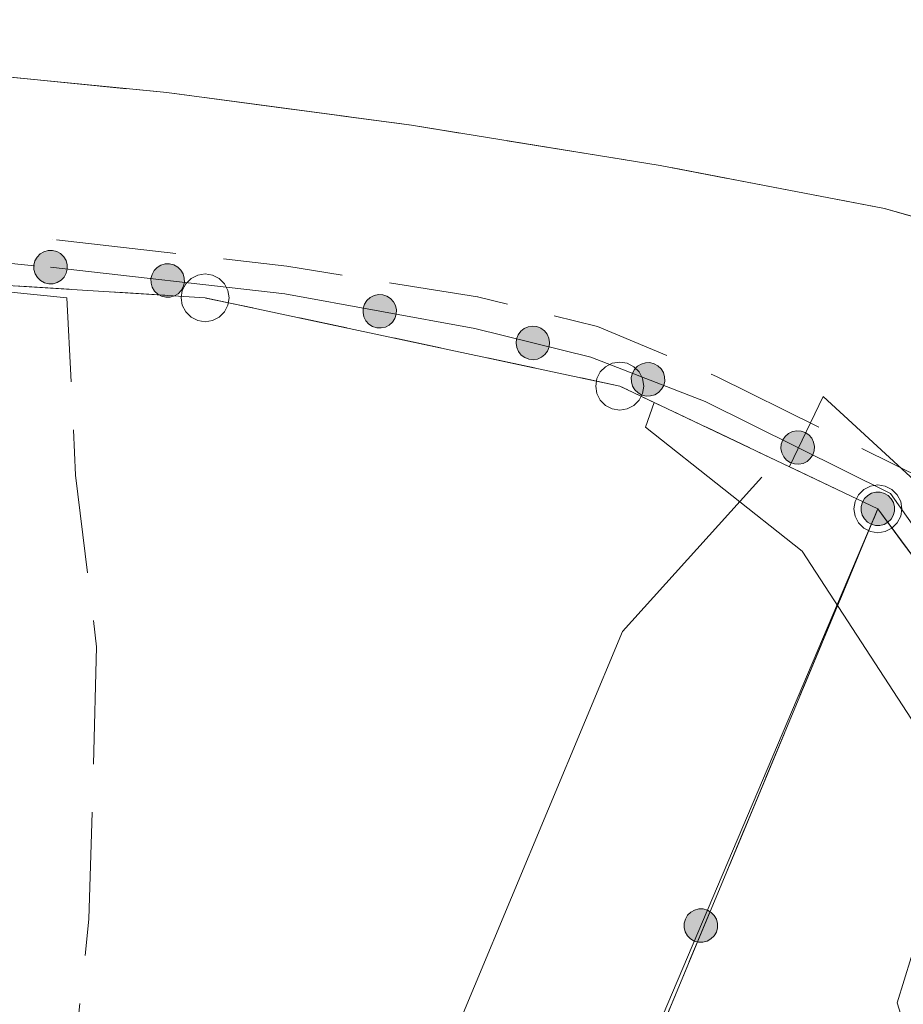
# Model space of a CAD drawing. Header units: millimetres. Extents: x -367306 to 168495, y -187323 to 82034.
# Tile 138 of 170: x 56310 to 65517, y 41931 to 52197. Entities that reach past the tile are written whole.
import ezdxf

# ---------------------------------------------------------------- set-up
doc = ezdxf.new("R2010")
doc.units = ezdxf.units.MM
doc.header["$MEASUREMENT"] = 0
for name, pattern in [('L_0_03', [1000, 500, -500]), ('L_0_05', [1750, 1250, -500]), ('L_0_06', [2000, 1500, -500])]:
    doc.linetypes.add(name, pattern=pattern)
for name, color, linetype, lineweight in [('Nowe_EGDE_Nr_pióra__8', 7, 'Continuous', 13), ('Nowe_EGDE_Nr_pióra__9', 7, 'Continuous', 13), ('Nowe_EGKK_Nr_pióra__8', 7, 'Continuous', 13), ('Nowe_EGKK_Nr_pióra__9', 7, 'Continuous', 13), ('Nowe_EGPG_Nr_pióra__8', 7, 'Continuous', 13), ('Nowe_EGPG_Nr_pióra__9', 7, 'Continuous', 13), ('Nowe_EGUG_Nr_pióra__8', 7, 'Continuous', 13), ('Nowe_EGUG_Nr_pióra__9', 7, 'Continuous', 13), ('Nowe_OTKC_Nr_pióra__8', 7, 'Continuous', 13), ('Nowe_OTKC_Nr_pióra__9', 7, 'Continuous', 13), ('Nowe_OTKJ_Nr_pióra__8', 7, 'Continuous', 13), ('Nowe_OTKJ_Nr_pióra__9', 7, 'Continuous', 13), ('Nowe_OTKK_Nr_pióra__8', 7, 'Continuous', 13), ('Nowe_OTKK_Nr_pióra__9', 7, 'Continuous', 13), ('Nowe_OTKU_Nr_pióra__8', 7, 'Continuous', 13), ('Nowe_OTKU_Nr_pióra__9', 7, 'Continuous', 13), ('Nowe_OTOO_Nr_pióra__7', 7, 'Continuous', 13), ('Nowe_OTOO_Nr_pióra__8', 7, 'Continuous', 13), ('Nowe_OTOO_Nr_pióra__9', 7, 'Continuous', 13), ('Nowe_SUEP_Nr_pióra__8', 7, 'Continuous', 13), ('Nowe_SUEP_Nr_pióra__9', 7, 'Continuous', 13), ('Nowe_SUGP_Nr_pióra__8', 7, 'Continuous', 13), ('Nowe_SUGP_Nr_pióra__9', 7, 'Continuous', 13)]:
    doc.layers.add(name, color=color, linetype=linetype, lineweight=lineweight)

msp = doc.modelspace()

# ---------------------------------------------------------------- hatches: boundary and pattern name
at = {"layer": 'Nowe_OTOO_Nr_pióra__7', "linetype": 'Continuous', "lineweight": 13}
for points in [[(56457.8, 49636.9), (56458.5, 49591.3), (56471.1, 49547.3), (56494.6, 49508.2), (56527.4, 49476.4), (56567.4, 49454.2), (56611.7, 49443.1), (56657.3, 49443.9), (56701.3, 49456.4), (56740.5, 49479.9), (56772.2, 49512.8), (56794.4, 49552.7), (56805.5, 49597), (56804.7, 49642.7), (56792.2, 49686.6), (56768.7, 49725.8), (56735.8, 49757.6), (56695.9, 49779.8), (56651.6, 49790.8), (56605.9, 49790.1), (56562, 49777.5), (56522.8, 49754), (56491, 49721.2), (56468.8, 49681.3)], [(57677.8, 49496.9), (57678.5, 49451.3), (57691.1, 49407.3), (57714.6, 49368.2), (57747.4, 49336.4), (57787.4, 49314.2), (57831.7, 49303.1), (57877.3, 49303.9), (57921.3, 49316.4), (57960.5, 49339.9), (57992.2, 49372.8), (58014.4, 49412.7), (58025.5, 49457), (58024.7, 49502.7), (58012.2, 49546.6), (57988.7, 49585.8), (57955.8, 49617.6), (57915.9, 49639.8), (57871.6, 49650.8), (57825.9, 49650.1), (57782, 49637.5), (57742.8, 49614), (57711, 49581.2), (57688.8, 49541.3)], [(57677.8, 49496.9), (57678.5, 49451.3), (57691.1, 49407.3), (57714.6, 49368.2), (57747.4, 49336.4), (57787.4, 49314.2), (57831.7, 49303.1), (57877.3, 49303.9), (57921.3, 49316.4), (57960.5, 49339.9), (57992.2, 49372.8), (58014.4, 49412.7), (58025.5, 49457), (58024.7, 49502.7), (58012.2, 49546.6), (57988.7, 49585.8), (57955.8, 49617.6), (57915.9, 49639.8), (57871.6, 49650.8), (57825.9, 49650.1), (57782, 49637.5), (57742.8, 49614), (57711, 49581.2), (57688.8, 49541.3)], [(59889.4, 49188.3), (59887.2, 49142.7), (59896.9, 49098), (59917.7, 49057.4), (59948.4, 49023.5), (59986.8, 48998.8), (60030.3, 48984.8), (60075.9, 48982.6), (60120.6, 48992.2), (60161.2, 49013.1), (60195.1, 49043.8), (60219.8, 49082.2), (60233.8, 49125.7), (60236, 49171.3), (60226.4, 49216), (60205.5, 49256.6), (60174.8, 49290.4), (60136.4, 49315.2), (60092.9, 49329.2), (60047.3, 49331.4), (60002.6, 49321.7), (59962, 49300.9), (59928.2, 49270.2), (59903.4, 49231.8)], [(59889.4, 49188.3), (59887.2, 49142.7), (59896.9, 49098), (59917.7, 49057.4), (59948.4, 49023.5), (59986.8, 48998.8), (60030.3, 48984.8), (60075.9, 48982.6), (60120.6, 48992.2), (60161.2, 49013.1), (60195.1, 49043.8), (60219.8, 49082.2), (60233.8, 49125.7), (60236, 49171.3), (60226.4, 49216), (60205.5, 49256.6), (60174.8, 49290.4), (60136.4, 49315.2), (60092.9, 49329.2), (60047.3, 49331.4), (60002.6, 49321.7), (59962, 49300.9), (59928.2, 49270.2), (59903.4, 49231.8)], [(61486.8, 48869.1), (61481.7, 48823.7), (61488.5, 48778.5), (61506.7, 48736.7), (61535.2, 48700.9), (61572, 48673.8), (61614.5, 48657.1), (61659.9, 48652), (61705.1, 48658.8), (61746.9, 48677.1), (61782.7, 48705.6), (61809.8, 48742.3), (61826.5, 48784.9), (61831.6, 48830.3), (61824.8, 48875.4), (61806.5, 48917.3), (61778, 48953), (61741.3, 48980.2), (61698.7, 48996.8), (61653.3, 49002), (61608.2, 48995.1), (61566.3, 48976.9), (61530.6, 48948.4), (61503.5, 48911.6)], [(61486.8, 48869.1), (61481.7, 48823.7), (61488.5, 48778.5), (61506.7, 48736.7), (61535.2, 48700.9), (61572, 48673.8), (61614.5, 48657.1), (61659.9, 48652), (61705.1, 48658.8), (61746.9, 48677.1), (61782.7, 48705.6), (61809.8, 48742.3), (61826.5, 48784.9), (61831.6, 48830.3), (61824.8, 48875.4), (61806.5, 48917.3), (61778, 48953), (61741.3, 48980.2), (61698.7, 48996.8), (61653.3, 49002), (61608.2, 48995.1), (61566.3, 48976.9), (61530.6, 48948.4), (61503.5, 48911.6)], [(62693.4, 48510.1), (62682.6, 48465.7), (62683.7, 48420), (62696.6, 48376.2), (62720.4, 48337.2), (62753.4, 48305.6), (62793.5, 48283.8), (62837.9, 48273), (62883.6, 48274.1), (62927.4, 48286.9), (62966.4, 48310.7), (62998, 48343.8), (63019.8, 48383.9), (63030.6, 48428.3), (63029.5, 48474), (63016.7, 48517.8), (62992.9, 48556.8), (62959.8, 48588.3), (62919.7, 48610.2), (62875.3, 48621), (62829.6, 48619.9), (62785.8, 48607), (62746.8, 48583.2), (62715.3, 48550.2)], [(62693.4, 48510.1), (62682.6, 48465.7), (62683.7, 48420), (62696.6, 48376.2), (62720.4, 48337.2), (62753.4, 48305.6), (62793.5, 48283.8), (62837.9, 48273), (62883.6, 48274.1), (62927.4, 48286.9), (62966.4, 48310.7), (62998, 48343.8), (63019.8, 48383.9), (63030.6, 48428.3), (63029.5, 48474), (63016.7, 48517.8), (62992.9, 48556.8), (62959.8, 48588.3), (62919.7, 48610.2), (62875.3, 48621), (62829.6, 48619.9), (62785.8, 48607), (62746.8, 48583.2), (62715.3, 48550.2)], [(64259.9, 47814.9), (64245.1, 47771.7), (64242, 47726.1), (64250.7, 47681.3), (64270.8, 47640.3), (64300.8, 47605.8), (64338.7, 47580.3), (64381.9, 47565.5), (64427.5, 47562.3), (64472.3, 47571.1), (64513.3, 47591.1), (64547.8, 47621.1), (64573.3, 47659), (64588.1, 47702.3), (64591.3, 47747.8), (64582.5, 47792.7), (64562.5, 47833.7), (64532.5, 47868.2), (64494.6, 47893.7), (64451.3, 47908.5), (64405.8, 47911.6), (64360.9, 47902.9), (64319.9, 47882.8), (64285.4, 47852.8)], [(64259.9, 47814.9), (64245.1, 47771.7), (64242, 47726.1), (64250.7, 47681.3), (64270.8, 47640.3), (64300.8, 47605.8), (64338.7, 47580.3), (64381.9, 47565.5), (64427.5, 47562.3), (64472.3, 47571.1), (64513.3, 47591.1), (64547.8, 47621.1), (64573.3, 47659), (64588.1, 47702.3), (64591.3, 47747.8), (64582.5, 47792.7), (64562.5, 47833.7), (64532.5, 47868.2), (64494.6, 47893.7), (64451.3, 47908.5), (64405.8, 47911.6), (64360.9, 47902.9), (64319.9, 47882.8), (64285.4, 47852.8)], [(65183.3, 46935.9), (65227.3, 46923.7), (65273, 46923.3), (65317.2, 46934.7), (65356.9, 46957.2), (65389.5, 46989.3), (65412.7, 47028.6), (65424.9, 47072.6), (65425.3, 47118.3), (65413.9, 47162.5), (65391.4, 47202.3), (65359.4, 47234.9), (65320, 47258.1), (65276, 47270.3), (65230.3, 47270.7), (65186.1, 47259.2), (65146.3, 47236.7), (65113.7, 47204.7), (65090.5, 47165.4), (65078.3, 47121.3), (65077.9, 47075.6), (65089.4, 47031.4), (65111.9, 46991.7), (65143.9, 46959.1)], [(63339.2, 42590.9), (63383.3, 42578.7), (63428.9, 42578.3), (63473.2, 42589.7), (63512.9, 42612.2), (63545.5, 42644.2), (63568.7, 42683.6), (63580.9, 42727.6), (63581.3, 42773.3), (63569.9, 42817.5), (63547.4, 42857.3), (63515.3, 42889.9), (63476, 42913.1), (63431.9, 42925.3), (63386.3, 42925.7), (63342, 42914.2), (63302.3, 42891.7), (63269.7, 42859.7), (63246.5, 42820.3), (63234.3, 42776.3), (63233.9, 42730.6), (63245.3, 42686.4), (63267.8, 42646.6), (63299.9, 42614.1)], [(63339.2, 42590.9), (63383.3, 42578.7), (63428.9, 42578.3), (63473.2, 42589.7), (63512.9, 42612.2), (63545.5, 42644.2), (63568.7, 42683.6), (63580.9, 42727.6), (63581.3, 42773.3), (63569.9, 42817.5), (63547.4, 42857.3), (63515.3, 42889.9), (63476, 42913.1), (63431.9, 42925.3), (63386.3, 42925.7), (63342, 42914.2), (63302.3, 42891.7), (63269.7, 42859.7), (63246.5, 42820.3), (63234.3, 42776.3), (63233.9, 42730.6), (63245.3, 42686.4), (63267.8, 42646.6), (63299.9, 42614.1)]]:
    msp.add_hatch(color=7, dxfattribs=at).paths.add_polyline_path(points)

# ---------------------------------------------------------------- linework, layer by layer
at = {"layer": 'Nowe_EGDE_Nr_pióra__8', "color": 7, "linetype": 'Continuous', "lineweight": 13}
for p, q in [((58241.6, 49297), (58241.7, 49297)), ((58241.6, 49297), (58241.7, 49297)), ((62561.6, 48377), (62561.7, 48377)), ((62561.6, 48377), (62561.7, 48377)), ((65251.6, 47097), (65251.7, 47097)), ((65251.6, 47097), (65251.7, 47097)), ((65251.6, 47097), (65251.7, 47097))]:
    msp.add_line(p, q, dxfattribs=at)
at = {"layer": 'Nowe_EGDE_Nr_pióra__9', "color": 7, "linetype": 'Continuous', "lineweight": 13, "flags": 128}
for points in [[(50221.6, 10987), (65251.6, 47097), (62561.6, 48377), (58241.6, 49297), (48341.6, 49917), (33091.6, 49677), (19761.6, 48517), (7131.6, 45977), (-1038.4, 43667), (-6478.4, 39617), (-7768.4, 34407)], [(44331.6, -27593), (59791.6, 2597), (76491.6, -4103), (75171.6, 3647), (70471.6, 39997), (65251.6, 47097), (50221.6, 10987), (-7768.4, 34407), (-12278.4, 26477), (-17648.4, 3857), (15671.6, -9583)]]:
    msp.add_lwpolyline(points, close=True, dxfattribs=at)
for points in [[(48341.6, 49917), (58241.6, 49297)], [(58241.6, 49297), (62561.6, 48377)], [(62561.6, 48377), (65251.6, 47097)], [(65251.6, 47097), (70471.6, 39997)]]:
    msp.add_lwpolyline(points, dxfattribs=at)
at = {"layer": 'Nowe_EGKK_Nr_pióra__8', "color": 7, "linetype": 'Continuous', "lineweight": 13}
msp.add_line((65251.6, 47097), (65251.7, 47097), dxfattribs=at)
at = {"layer": 'Nowe_EGKK_Nr_pióra__9', "color": 7, "linetype": 'L_0_06', "lineweight": 13, "flags": 128}
msp.add_lwpolyline([(75171.6, 3647), (70471.6, 39997), (65251.6, 47097), (50221.6, 10987), (48471.6, 5557), (35521.6, -17603), (33560.7, -20824.5), (44331.6, -27593), (52047.3, -12525.9), (69441.6, -2313), (77721.6, -12313), (76491.6, -4103)], close=True, dxfattribs=at)
at = {"layer": 'Nowe_EGPG_Nr_pióra__8', "color": 7, "linetype": 'Continuous', "lineweight": 13}
for p, q in [((58094.7, 49499.2), (58094.7, 49499.2)), ((58164.4, 49534.7), (58164.4, 49534.7)), ((58241.6, 49547), (58241.7, 49547)), ((58318.9, 49534.7), (58318.9, 49534.7)), ((58388.6, 49499.2), (58388.6, 49499.2)), ((58039.4, 49443.9), (58039.4, 49443.9)), ((58443.9, 49443.9), (58443.9, 49443.9)), ((57991.6, 49297), (57991.7, 49297)), ((58003.9, 49374.2), (58003.9, 49374.2)), ((58479.4, 49374.2), (58479.4, 49374.2)), ((58491.6, 49297), (58491.7, 49297)), ((58003.9, 49219.7), (58003.9, 49219.7)), ((58479.4, 49219.7), (58479.4, 49219.7)), ((58039.4, 49150), (58039.4, 49150)), ((58094.7, 49094.7), (58094.7, 49094.7)), ((58388.6, 49094.7), (58388.6, 49094.7)), ((58443.9, 49150), (58443.9, 49150)), ((58164.4, 49059.2), (58164.4, 49059.2)), ((58241.6, 49047), (58241.7, 49047)), ((58318.9, 49059.2), (58318.9, 49059.2)), ((62414.7, 48579.2), (62414.7, 48579.2)), ((62484.4, 48614.7), (62484.4, 48614.7)), ((62561.6, 48627), (62561.7, 48627)), ((62638.9, 48614.7), (62638.9, 48614.7)), ((62708.6, 48579.2), (62708.6, 48579.2)), ((62359.4, 48523.9), (62359.4, 48523.9)), ((62763.9, 48523.9), (62763.9, 48523.9)), ((62311.6, 48377), (62311.7, 48377)), ((62323.9, 48454.2), (62323.9, 48454.2)), ((62799.4, 48454.2), (62799.4, 48454.2)), ((62811.6, 48377), (62811.7, 48377)), ((62323.9, 48299.7), (62323.9, 48299.7)), ((62799.4, 48299.7), (62799.4, 48299.7)), ((62359.4, 48230), (62359.4, 48230)), ((62414.7, 48174.7), (62414.7, 48174.7)), ((62708.6, 48174.7), (62708.6, 48174.7)), ((62763.9, 48230), (62763.9, 48230)), ((62484.4, 48139.2), (62484.4, 48139.2)), ((62561.6, 48127), (62561.7, 48127)), ((62638.9, 48139.2), (62638.9, 48139.2)), ((65174.4, 47334.7), (65174.4, 47334.7)), ((65251.6, 47347), (65251.7, 47347)), ((65328.9, 47334.7), (65328.9, 47334.7)), ((65049.4, 47243.9), (65049.4, 47243.9)), ((65104.7, 47299.2), (65104.7, 47299.2)), ((65398.6, 47299.2), (65398.6, 47299.2)), ((65453.9, 47243.9), (65453.9, 47243.9)), ((65013.9, 47174.2), (65013.9, 47174.2)), ((65489.4, 47174.2), (65489.4, 47174.2)), ((65001.6, 47097), (65001.7, 47097)), ((65013.9, 47019.7), (65013.9, 47019.7)), ((65489.4, 47019.7), (65489.4, 47019.7)), ((65501.6, 47097), (65501.7, 47097)), ((65049.4, 46950), (65049.4, 46950)), ((65453.9, 46950), (65453.9, 46950)), ((65104.7, 46894.7), (65104.7, 46894.7)), ((65174.4, 46859.2), (65174.4, 46859.2)), ((65251.6, 46847), (65251.7, 46847)), ((65328.9, 46859.2), (65328.9, 46859.2)), ((65398.6, 46894.7), (65398.6, 46894.7))]:
    msp.add_line(p, q, dxfattribs=at)
at = {"layer": 'Nowe_EGPG_Nr_pióra__9', "color": 7, "linetype": 'Continuous', "lineweight": 13, "flags": 128}
for points in [[(58241.6, 49547), (58318.9, 49534.7), (58388.6, 49499.2), (58443.9, 49443.9), (58479.4, 49374.2), (58491.6, 49297), (58479.4, 49219.7), (58443.9, 49150), (58388.6, 49094.7), (58318.9, 49059.2), (58241.6, 49047), (58164.4, 49059.2), (58094.7, 49094.7), (58039.4, 49150), (58003.9, 49219.7), (57991.6, 49297), (58003.9, 49374.2), (58039.4, 49443.9), (58094.7, 49499.2), (58164.4, 49534.7)], [(62561.6, 48627), (62638.9, 48614.7), (62708.6, 48579.2), (62763.9, 48523.9), (62799.4, 48454.2), (62811.6, 48377), (62799.4, 48299.7), (62763.9, 48230), (62708.6, 48174.7), (62638.9, 48139.2), (62561.6, 48127), (62484.4, 48139.2), (62414.7, 48174.7), (62359.4, 48230), (62323.9, 48299.7), (62311.6, 48377), (62323.9, 48454.2), (62359.4, 48523.9), (62414.7, 48579.2), (62484.4, 48614.7)], [(65251.6, 47347), (65328.9, 47334.7), (65398.6, 47299.2), (65453.9, 47243.9), (65489.4, 47174.2), (65501.6, 47097), (65489.4, 47019.7), (65453.9, 46950), (65398.6, 46894.7), (65328.9, 46859.2), (65251.6, 46847), (65174.4, 46859.2), (65104.7, 46894.7), (65049.4, 46950), (65013.9, 47019.7), (65001.6, 47097), (65013.9, 47174.2), (65049.4, 47243.9), (65104.7, 47299.2), (65174.4, 47334.7)]]:
    msp.add_lwpolyline(points, close=True, dxfattribs=at)
at = {"layer": 'Nowe_EGUG_Nr_pióra__8', "color": 7, "linetype": 'Continuous', "lineweight": 13}
for p, q in [((58241.6, 49297), (58241.7, 49297)), ((58241.6, 49297), (58241.7, 49297)), ((62561.6, 48377), (62561.7, 48377)), ((62561.6, 48377), (62561.7, 48377)), ((65251.6, 47097), (65251.7, 47097)), ((65251.6, 47097), (65251.7, 47097)), ((65251.6, 47097), (65251.7, 47097))]:
    msp.add_line(p, q, dxfattribs=at)
at = {"layer": 'Nowe_EGUG_Nr_pióra__9', "color": 7, "linetype": 'L_0_03', "lineweight": 13, "flags": 128}
for points in [[(50221.6, 10987), (65251.6, 47097), (62561.6, 48377), (58241.6, 49297), (48341.6, 49917), (33091.6, 49677), (19761.6, 48517), (7131.6, 45977), (-1038.4, 43667), (-6478.4, 39617), (-7768.4, 34407), (-15289, 2905.3), (15671.6, -9583), (33560.7, -20824.5), (35521.6, -17603), (48471.6, 5557)], [(75171.6, 3647), (70471.6, 39997), (65251.6, 47097), (50221.6, 10987), (48471.6, 5557), (35521.6, -17603), (33560.7, -20824.5), (44331.6, -27593), (52047.3, -12525.9), (69441.6, -2313), (77721.6, -12313), (76491.6, -4103)]]:
    msp.add_lwpolyline(points, close=True, dxfattribs=at)
for points in [[(48341.6, 49917), (58241.6, 49297)], [(58241.6, 49297), (62561.6, 48377)], [(62561.6, 48377), (65251.6, 47097)], [(65251.6, 47097), (70471.6, 39997)]]:
    msp.add_lwpolyline(points, dxfattribs=at)
at = {"layer": 'Nowe_OTKC_Nr_pióra__8', "color": 7, "linetype": 'Continuous', "lineweight": 13}
for p, q in [((57841.6, 51437), (57841.7, 51437)), ((60391.6, 51097), (60391.7, 51097)), ((62981.6, 50677), (62981.7, 50677)), ((65321.6, 50227), (65321.7, 50227)), ((56651.6, 49907), (56651.7, 49907)), ((56631.6, 49617), (56631.7, 49617)), ((59091.6, 49627), (59091.7, 49627)), ((61081.6, 49307), (61081.7, 49307)), ((62331.6, 48997), (62331.7, 48997)), ((63571.6, 48477), (63571.7, 48477))]:
    msp.add_line(p, q, dxfattribs=at)
at = {"layer": 'Nowe_OTKC_Nr_pióra__9', "color": 7, "linetype": 'L_0_05', "lineweight": 13, "flags": 128}
msp.add_lwpolyline([(33461.6, 51807), (41031.6, 52197), (46301.6, 52177), (52141.6, 51957), (55391.6, 51677), (57841.6, 51437), (60391.6, 51097), (62981.6, 50677), (65321.6, 50227), (67061.6, 49737), (68881.6, 48917), (68601.6, 48367), (68651.6, 47997), (69431.6, 46627), (71991.6, 41617), (72201.6, 41037), (73451.6, 35607), (73831.6, 32457), (74101.6, 32117), (74471.6, 31977), (76431.6, 32237), (76931.6, 28187), (76231.6, 28057), (75461.6, 27667), (74881.6, 27167), (74611.6, 26527), (75881.6, 16457), (76941.6, 7897), (77231.6, 7427), (77721.6, 7167), (78451.6, 6997), (78251.6, 2937), (77991.6, 1957), (77531.6, 1027), (75411.6, 1377), (76021.6, 2427), (74231.6, 16347), (72971.6, 26287), (71791.6, 35367), (70711.6, 40207), (68391.6, 44937), (68101.6, 45347), (67781.6, 45867), (66931.6, 46717), (65971.6, 47287), (63571.6, 48477), (62331.6, 48997), (61081.6, 49307), (59091.6, 49627), (56651.6, 49907), (56631.6, 49617), (55707.2, 49702), (55651.6, 50117), (52771.6, 50347), (46271.6, 50687), (40931.6, 50687)], dxfattribs=at)
at = {"layer": 'Nowe_OTKJ_Nr_pióra__8', "color": 7, "linetype": 'Continuous', "lineweight": 13}
for p, q in [((57841.6, 51437), (57841.7, 51437)), ((60391.6, 51097), (60391.7, 51097)), ((62981.6, 50677), (62981.7, 50677)), ((65321.6, 50227), (65321.7, 50227))]:
    msp.add_line(p, q, dxfattribs=at)
at = {"layer": 'Nowe_OTKJ_Nr_pióra__9', "color": 7, "linetype": 'L_0_06', "lineweight": 13, "flags": 128}
msp.add_lwpolyline([(-59229.9, 19469.7), (-44819.2, 27191.1), (-30634, 34559.6), (-24257.2, 37455), (-18281, 40190.7), (-13554.2, 41959.5), (-5076.3, 44551.6), (7270.2, 48067.6), (16773.8, 50269), (23239.5, 51190.7), (32222.6, 51752.2), (41031.6, 52197), (46301.6, 52177), (52141.6, 51957), (55391.6, 51677), (57841.6, 51437), (60391.6, 51097), (62981.6, 50677), (65321.6, 50227), (67061.6, 49737), (68881.6, 48917), (70241.6, 47997), (71571.6, 46717), (72751.6, 45147), (73551.6, 43807), (74461.6, 42007), (75151.6, 40047), (75448.6, 38664.6), (83358.5, 36552.2), (83731.6, 38027), (84411.6, 39397), (85301.6, 40597), (86741.6, 42017), (88101.6, 42727), (89591.6, 42997), (91121.6, 42927), (92551.6, 42547), (93881.6, 41847), (94981.6, 40827), (95821.6, 39547), (96561.6, 37677), (96991.6, 36157), (97101.6, 34757)], dxfattribs=at)
at = {"layer": 'Nowe_OTKK_Nr_pióra__8', "color": 7, "linetype": 'Continuous', "lineweight": 13}
for p, q in [((57841.6, 51437), (57841.7, 51437)), ((60391.6, 51097), (60391.7, 51097)), ((62981.6, 50677), (62981.7, 50677)), ((65321.6, 50227), (65321.7, 50227))]:
    msp.add_line(p, q, dxfattribs=at)
at = {"layer": 'Nowe_OTKK_Nr_pióra__9', "color": 7, "linetype": 'Continuous', "lineweight": 13, "flags": 128}
msp.add_lwpolyline([(7270.2, 48067.6), (16773.8, 50269), (23239.5, 51190.7), (32222.6, 51752.2), (33461.6, 51807), (41031.6, 52197), (46301.6, 52177), (52141.6, 51957), (55391.6, 51677), (57841.6, 51437), (60391.6, 51097), (62981.6, 50677), (65321.6, 50227), (67061.6, 49737), (68881.6, 48917), (70241.6, 47997), (71571.6, 46717), (72751.6, 45147)], dxfattribs=at)
at = {"layer": 'Nowe_OTKU_Nr_pióra__8', "color": 7, "linetype": 'Continuous', "lineweight": 13}
for p, q in [((56801.6, 49297), (56801.7, 49297)), ((56891.6, 47447), (56891.7, 47447)), ((57111.6, 45657), (57111.7, 45657)), ((57031.6, 42817), (57031.7, 42817))]:
    msp.add_line(p, q, dxfattribs=at)
at = {"layer": 'Nowe_OTKU_Nr_pióra__9', "color": 7, "linetype": 'L_0_06', "lineweight": 13, "flags": 128}
msp.add_lwpolyline([(35271.6, 33377), (25858, 37476.9), (24719.7, 34123.2), (24021.6, 31967), (31051.6, 29207), (31001.6, 28127), (35741.6, 26377), (39408.7, 25091.5), (39701.6, 25497), (40451.6, 25497), (41381.6, 24997), (42341.6, 23927), (43051.6, 22587), (43441.6, 20887), (50141.6, 18267), (52210.1, 17487.7), (55176.6, 25869.5), (54191.6, 26237), (52851.6, 26807), (52401.6, 27397), (52471.6, 28147), (56031.6, 37557), (56761.6, 40317), (57031.6, 42817), (57111.6, 45657), (56891.6, 47447), (56801.6, 49297), (55511.6, 49427), (55321.6, 47887), (55531.6, 45887), (55511.6, 44387), (55411.6, 41877), (55091.6, 39897), (54451.6, 37927), (50991.6, 28717), (47441.6, 29967), (46451.6, 27387), (42181.6, 29017)], close=True, dxfattribs=at)
at = {"layer": 'Nowe_OTOO_Nr_pióra__8', "color": 7, "linetype": 'Continuous', "lineweight": 13}
for p, q in [((56605.9, 49790.1), (56605.9, 49790.1)), ((56651.6, 49790.8), (56651.6, 49790.8)), ((56491, 49721.2), (56491.1, 49721.2)), ((56522.8, 49754), (56522.8, 49754)), ((56562, 49777.5), (56562, 49777.5)), ((56695.9, 49779.8), (56695.9, 49779.8)), ((56735.8, 49757.6), (56735.9, 49757.6)), ((56768.7, 49725.8), (56768.7, 49725.8)), ((56457.8, 49636.9), (56457.8, 49636.9)), ((56458.5, 49591.3), (56458.6, 49591.3)), ((56468.8, 49681.3), (56468.9, 49681.3)), ((56631.6, 49617), (56631.7, 49617)), ((56792.2, 49686.6), (56792.2, 49686.6)), ((56804.7, 49642.7), (56804.8, 49642.7)), ((56805.5, 49597), (56805.5, 49597)), ((57742.8, 49614), (57742.8, 49614)), ((57742.8, 49614), (57742.8, 49614)), ((57782, 49637.5), (57782, 49637.5)), ((57782, 49637.5), (57782, 49637.5)), ((57825.9, 49650.1), (57825.9, 49650.1)), ((57825.9, 49650.1), (57825.9, 49650.1)), ((57871.6, 49650.8), (57871.6, 49650.8)), ((57871.6, 49650.8), (57871.6, 49650.8)), ((57915.9, 49639.8), (57915.9, 49639.8)), ((57915.9, 49639.8), (57915.9, 49639.8)), ((57955.8, 49617.6), (57955.9, 49617.6)), ((57955.8, 49617.6), (57955.9, 49617.6)), ((57988.7, 49585.8), (57988.7, 49585.8)), ((57988.7, 49585.8), (57988.7, 49585.8)), ((56471.1, 49547.3), (56471.1, 49547.3)), ((56494.6, 49508.2), (56494.6, 49508.2)), ((56772.2, 49512.8), (56772.3, 49512.8)), ((56794.4, 49552.7), (56794.4, 49552.7)), ((57677.8, 49496.9), (57677.8, 49496.9)), ((57677.8, 49496.9), (57677.8, 49496.9)), ((57688.8, 49541.3), (57688.9, 49541.3)), ((57688.8, 49541.3), (57688.9, 49541.3)), ((57711, 49581.2), (57711.1, 49581.2)), ((57711, 49581.2), (57711.1, 49581.2)), ((58012.2, 49546.6), (58012.2, 49546.6)), ((58012.2, 49546.6), (58012.2, 49546.6)), ((58024.7, 49502.7), (58024.8, 49502.7)), ((58024.7, 49502.7), (58024.8, 49502.7)), ((56527.4, 49476.4), (56527.5, 49476.4)), ((56567.4, 49454.2), (56567.4, 49454.2)), ((56611.7, 49443.1), (56611.7, 49443.1)), ((56657.3, 49443.9), (56657.4, 49443.9)), ((56701.3, 49456.4), (56701.3, 49456.4)), ((56740.5, 49479.9), (56740.5, 49479.9)), ((57678.5, 49451.3), (57678.6, 49451.3)), ((57678.5, 49451.3), (57678.6, 49451.3)), ((57691.1, 49407.3), (57691.1, 49407.3)), ((57691.1, 49407.3), (57691.1, 49407.3)), ((58014.4, 49412.7), (58014.4, 49412.7)), ((58014.4, 49412.7), (58014.4, 49412.7)), ((58025.5, 49457), (58025.5, 49457)), ((58025.5, 49457), (58025.5, 49457)), ((57714.6, 49368.2), (57714.6, 49368.2)), ((57714.6, 49368.2), (57714.6, 49368.2)), ((57747.4, 49336.4), (57747.5, 49336.4)), ((57747.4, 49336.4), (57747.5, 49336.4)), ((57787.4, 49314.2), (57787.4, 49314.2)), ((57787.4, 49314.2), (57787.4, 49314.2)), ((57831.7, 49303.1), (57831.7, 49303.1)), ((57831.7, 49303.1), (57831.7, 49303.1)), ((57877.3, 49303.9), (57877.4, 49303.9)), ((57877.3, 49303.9), (57877.4, 49303.9)), ((57921.3, 49316.4), (57921.3, 49316.4)), ((57921.3, 49316.4), (57921.3, 49316.4)), ((57960.5, 49339.9), (57960.5, 49339.9)), ((57960.5, 49339.9), (57960.5, 49339.9)), ((57992.2, 49372.8), (57992.3, 49372.8)), ((57992.2, 49372.8), (57992.3, 49372.8)), ((59071.6, 49337), (59071.7, 49337)), ((59962, 49300.9), (59962.1, 49300.9)), ((59962, 49300.9), (59962.1, 49300.9)), ((60002.6, 49321.7), (60002.7, 49321.7)), ((60002.6, 49321.7), (60002.7, 49321.7)), ((60047.3, 49331.4), (60047.3, 49331.4)), ((60047.3, 49331.4), (60047.3, 49331.4)), ((60092.9, 49329.2), (60093, 49329.2)), ((60092.9, 49329.2), (60093, 49329.2)), ((60136.4, 49315.2), (60136.5, 49315.2)), ((60136.4, 49315.2), (60136.5, 49315.2)), ((60174.8, 49290.4), (60174.9, 49290.4)), ((60174.8, 49290.4), (60174.9, 49290.4)), ((59889.4, 49188.3), (59889.5, 49188.3)), ((59889.4, 49188.3), (59889.5, 49188.3)), ((59903.4, 49231.8), (59903.5, 49231.8)), ((59903.4, 49231.8), (59903.5, 49231.8)), ((59928.2, 49270.2), (59928.2, 49270.2)), ((59928.2, 49270.2), (59928.2, 49270.2)), ((60205.5, 49256.6), (60205.6, 49256.6)), ((60205.5, 49256.6), (60205.6, 49256.6)), ((60226.4, 49216), (60226.4, 49216)), ((60226.4, 49216), (60226.4, 49216)), ((59887.2, 49142.7), (59887.3, 49142.7)), ((59887.2, 49142.7), (59887.3, 49142.7)), ((59896.9, 49098), (59896.9, 49098)), ((59896.9, 49098), (59896.9, 49098)), ((60219.8, 49082.2), (60219.9, 49082.2)), ((60219.8, 49082.2), (60219.9, 49082.2)), ((60233.8, 49125.7), (60233.8, 49125.7)), ((60233.8, 49125.7), (60233.8, 49125.7)), ((60236, 49171.3), (60236.1, 49171.3)), ((60236, 49171.3), (60236.1, 49171.3)), ((59917.7, 49057.4), (59917.8, 49057.4)), ((59917.7, 49057.4), (59917.8, 49057.4)), ((59948.4, 49023.5), (59948.5, 49023.5)), ((59948.4, 49023.5), (59948.5, 49023.5)), ((59986.8, 48998.8), (59986.9, 48998.8)), ((59986.8, 48998.8), (59986.9, 48998.8)), ((60030.3, 48984.8), (60030.4, 48984.8)), ((60030.3, 48984.8), (60030.4, 48984.8)), ((60075.9, 48982.6), (60076, 48982.6)), ((60075.9, 48982.6), (60076, 48982.6)), ((60120.6, 48992.2), (60120.6, 48992.2)), ((60120.6, 48992.2), (60120.6, 48992.2)), ((60161.2, 49013.1), (60161.3, 49013.1)), ((60161.2, 49013.1), (60161.3, 49013.1)), ((60195.1, 49043.8), (60195.1, 49043.8)), ((60195.1, 49043.8), (60195.1, 49043.8)), ((61051.6, 48977), (61051.7, 48977)), ((61566.3, 48976.9), (61566.3, 48976.9)), ((61566.3, 48976.9), (61566.3, 48976.9)), ((61608.2, 48995.1), (61608.2, 48995.1)), ((61608.2, 48995.1), (61608.2, 48995.1)), ((61653.3, 49002), (61653.4, 49002)), ((61653.3, 49002), (61653.4, 49002)), ((61698.7, 48996.8), (61698.8, 48996.8)), ((61698.7, 48996.8), (61698.8, 48996.8)), ((61741.3, 48980.2), (61741.3, 48980.2)), ((61741.3, 48980.2), (61741.3, 48980.2)), ((61486.8, 48869.1), (61486.8, 48869.1)), ((61486.8, 48869.1), (61486.8, 48869.1)), ((61503.5, 48911.6), (61503.5, 48911.6)), ((61503.5, 48911.6), (61503.5, 48911.6)), ((61530.6, 48948.4), (61530.6, 48948.4)), ((61530.6, 48948.4), (61530.6, 48948.4)), ((61778, 48953), (61778.1, 48953)), ((61778, 48953), (61778.1, 48953)), ((61806.5, 48917.3), (61806.6, 48917.3)), ((61806.5, 48917.3), (61806.6, 48917.3)), ((61824.8, 48875.4), (61824.8, 48875.4)), ((61824.8, 48875.4), (61824.8, 48875.4)), ((61481.7, 48823.7), (61481.7, 48823.7)), ((61481.7, 48823.7), (61481.7, 48823.7)), ((61488.5, 48778.5), (61488.5, 48778.5)), ((61488.5, 48778.5), (61488.5, 48778.5)), ((61826.5, 48784.9), (61826.5, 48784.9)), ((61826.5, 48784.9), (61826.5, 48784.9)), ((61831.6, 48830.3), (61831.6, 48830.3)), ((61831.6, 48830.3), (61831.6, 48830.3)), ((61506.7, 48736.7), (61506.8, 48736.7)), ((61506.7, 48736.7), (61506.8, 48736.7)), ((61535.2, 48700.9), (61535.3, 48700.9)), ((61535.2, 48700.9), (61535.3, 48700.9)), ((61572, 48673.8), (61572, 48673.8)), ((61572, 48673.8), (61572, 48673.8)), ((61746.9, 48677.1), (61747, 48677.1)), ((61746.9, 48677.1), (61747, 48677.1)), ((61782.7, 48705.6), (61782.7, 48705.6)), ((61782.7, 48705.6), (61782.7, 48705.6)), ((61809.8, 48742.3), (61809.8, 48742.3)), ((61809.8, 48742.3), (61809.8, 48742.3)), ((62261.6, 48677), (62261.7, 48677)), ((61614.5, 48657.1), (61614.6, 48657.1)), ((61614.5, 48657.1), (61614.6, 48657.1)), ((61659.9, 48652), (61660, 48652)), ((61659.9, 48652), (61660, 48652)), ((61705.1, 48658.8), (61705.1, 48658.8)), ((61705.1, 48658.8), (61705.1, 48658.8)), ((62746.8, 48583.2), (62746.9, 48583.2)), ((62746.8, 48583.2), (62746.9, 48583.2)), ((62785.8, 48607), (62785.9, 48607)), ((62785.8, 48607), (62785.9, 48607)), ((62829.6, 48619.9), (62829.7, 48619.9)), ((62829.6, 48619.9), (62829.7, 48619.9)), ((62875.3, 48621), (62875.4, 48621)), ((62875.3, 48621), (62875.4, 48621)), ((62919.7, 48610.2), (62919.8, 48610.2)), ((62919.7, 48610.2), (62919.8, 48610.2)), ((62959.8, 48588.3), (62959.9, 48588.3)), ((62959.8, 48588.3), (62959.9, 48588.3)), ((62682.6, 48465.7), (62682.7, 48465.7)), ((62682.6, 48465.7), (62682.7, 48465.7)), ((62693.4, 48510.1), (62693.4, 48510.1)), ((62693.4, 48510.1), (62693.4, 48510.1)), ((62715.3, 48550.2), (62715.3, 48550.2)), ((62715.3, 48550.2), (62715.3, 48550.2)), ((62992.9, 48556.8), (62992.9, 48556.8)), ((62992.9, 48556.8), (62992.9, 48556.8)), ((63016.7, 48517.8), (63016.7, 48517.8)), ((63016.7, 48517.8), (63016.7, 48517.8)), ((63029.5, 48474), (63029.6, 48474)), ((63029.5, 48474), (63029.6, 48474)), ((62683.7, 48420), (62683.8, 48420)), ((62683.7, 48420), (62683.8, 48420)), ((62696.6, 48376.2), (62696.6, 48376.2)), ((62696.6, 48376.2), (62696.6, 48376.2)), ((63019.8, 48383.9), (63019.9, 48383.9)), ((63019.8, 48383.9), (63019.9, 48383.9)), ((63030.6, 48428.3), (63030.7, 48428.3)), ((63030.6, 48428.3), (63030.7, 48428.3)), ((62720.4, 48337.2), (62720.4, 48337.2)), ((62720.4, 48337.2), (62720.4, 48337.2)), ((62753.4, 48305.6), (62753.5, 48305.6)), ((62753.4, 48305.6), (62753.5, 48305.6)), ((62793.5, 48283.8), (62793.6, 48283.8)), ((62793.5, 48283.8), (62793.6, 48283.8)), ((62837.9, 48273), (62838, 48273)), ((62837.9, 48273), (62838, 48273)), ((62883.6, 48274.1), (62883.6, 48274.1)), ((62883.6, 48274.1), (62883.6, 48274.1)), ((62927.4, 48286.9), (62927.5, 48286.9)), ((62927.4, 48286.9), (62927.5, 48286.9)), ((62966.4, 48310.7), (62966.5, 48310.7)), ((62966.4, 48310.7), (62966.5, 48310.7)), ((62998, 48343.8), (62998, 48343.8)), ((62998, 48343.8), (62998, 48343.8)), ((63451.6, 48217), (63451.7, 48217)), ((64285.4, 47852.8), (64285.5, 47852.8)), ((64285.4, 47852.8), (64285.5, 47852.8)), ((64319.9, 47882.8), (64319.9, 47882.8)), ((64319.9, 47882.8), (64319.9, 47882.8)), ((64360.9, 47902.9), (64361, 47902.9)), ((64360.9, 47902.9), (64361, 47902.9)), ((64405.8, 47911.6), (64405.8, 47911.6)), ((64405.8, 47911.6), (64405.8, 47911.6)), ((64451.3, 47908.5), (64451.4, 47908.5)), ((64451.3, 47908.5), (64451.4, 47908.5)), ((64494.6, 47893.7), (64494.6, 47893.7)), ((64494.6, 47893.7), (64494.6, 47893.7)), ((64532.5, 47868.2), (64532.5, 47868.2)), ((64532.5, 47868.2), (64532.5, 47868.2)), ((64245.1, 47771.7), (64245.2, 47771.7)), ((64245.1, 47771.7), (64245.2, 47771.7)), ((64259.9, 47814.9), (64260, 47814.9)), ((64259.9, 47814.9), (64260, 47814.9)), ((64562.5, 47833.7), (64562.5, 47833.7)), ((64562.5, 47833.7), (64562.5, 47833.7)), ((64582.5, 47792.7), (64582.6, 47792.7)), ((64582.5, 47792.7), (64582.6, 47792.7)), ((64591.3, 47747.8), (64591.3, 47747.8)), ((64591.3, 47747.8), (64591.3, 47747.8)), ((64242, 47726.1), (64242, 47726.1)), ((64242, 47726.1), (64242, 47726.1)), ((64250.7, 47681.3), (64250.8, 47681.3)), ((64250.7, 47681.3), (64250.8, 47681.3)), ((64270.8, 47640.3), (64270.8, 47640.3)), ((64270.8, 47640.3), (64270.8, 47640.3)), ((64573.3, 47659), (64573.4, 47659)), ((64573.3, 47659), (64573.4, 47659)), ((64588.1, 47702.3), (64588.2, 47702.3)), ((64588.1, 47702.3), (64588.2, 47702.3)), ((64300.8, 47605.8), (64300.8, 47605.8)), ((64300.8, 47605.8), (64300.8, 47605.8)), ((64338.7, 47580.3), (64338.7, 47580.3)), ((64338.7, 47580.3), (64338.7, 47580.3)), ((64381.9, 47565.5), (64381.9, 47565.5)), ((64381.9, 47565.5), (64381.9, 47565.5)), ((64427.5, 47562.3), (64427.5, 47562.3)), ((64427.5, 47562.3), (64427.5, 47562.3)), ((64472.3, 47571.1), (64472.4, 47571.1)), ((64472.3, 47571.1), (64472.4, 47571.1)), ((64513.3, 47591.1), (64513.4, 47591.1)), ((64513.3, 47591.1), (64513.4, 47591.1)), ((64547.8, 47621.1), (64547.8, 47621.1)), ((64547.8, 47621.1), (64547.8, 47621.1)), ((65146.3, 47236.7), (65146.3, 47236.7)), ((65186.1, 47259.2), (65186.1, 47259.2)), ((65230.3, 47270.7), (65230.3, 47270.7)), ((65276, 47270.3), (65276, 47270.3)), ((65320, 47258.1), (65320, 47258.1)), ((65359.4, 47234.9), (65359.4, 47234.9)), ((65381.6, 47257), (65381.7, 47257)), ((65078.3, 47121.3), (65078.4, 47121.3)), ((65090.5, 47165.4), (65090.6, 47165.4)), ((65113.7, 47204.7), (65113.8, 47204.7)), ((65391.4, 47202.3), (65391.4, 47202.3)), ((65413.9, 47162.5), (65413.9, 47162.5)), ((65077.9, 47075.6), (65078, 47075.6)), ((65089.4, 47031.4), (65089.4, 47031.4)), ((65251.6, 47097), (65251.7, 47097)), ((65412.7, 47028.6), (65412.8, 47028.6)), ((65424.9, 47072.6), (65425, 47072.6)), ((65425.3, 47118.3), (65425.4, 47118.3)), ((65111.9, 46991.7), (65111.9, 46991.7)), ((65143.9, 46959.1), (65143.9, 46959.1)), ((65183.3, 46935.9), (65183.3, 46935.9)), ((65227.3, 46923.7), (65227.3, 46923.7)), ((65273, 46923.3), (65273, 46923.3)), ((65317.2, 46934.7), (65317.2, 46934.7)), ((65356.9, 46957.2), (65357, 46957.2)), ((65389.5, 46989.3), (65389.6, 46989.3)), ((63342, 42914.2), (63342.1, 42914.2)), ((63342, 42914.2), (63342.1, 42914.2)), ((63386.3, 42925.7), (63386.3, 42925.7)), ((63386.3, 42925.7), (63386.3, 42925.7)), ((63431.9, 42925.3), (63432, 42925.3)), ((63431.9, 42925.3), (63432, 42925.3)), ((63476, 42913.1), (63476, 42913.1)), ((63476, 42913.1), (63476, 42913.1)), ((63246.5, 42820.3), (63246.6, 42820.3)), ((63246.5, 42820.3), (63246.6, 42820.3)), ((63269.7, 42859.7), (63269.7, 42859.7)), ((63269.7, 42859.7), (63269.7, 42859.7)), ((63302.3, 42891.7), (63302.3, 42891.7)), ((63302.3, 42891.7), (63302.3, 42891.7)), ((63515.3, 42889.9), (63515.4, 42889.9)), ((63515.3, 42889.9), (63515.4, 42889.9)), ((63547.4, 42857.3), (63547.4, 42857.3)), ((63547.4, 42857.3), (63547.4, 42857.3)), ((63569.9, 42817.5), (63569.9, 42817.5)), ((63569.9, 42817.5), (63569.9, 42817.5)), ((63233.9, 42730.6), (63234, 42730.6)), ((63233.9, 42730.6), (63234, 42730.6)), ((63234.3, 42776.3), (63234.4, 42776.3)), ((63234.3, 42776.3), (63234.4, 42776.3)), ((63580.9, 42727.6), (63580.9, 42727.6)), ((63580.9, 42727.6), (63580.9, 42727.6)), ((63581.3, 42773.3), (63581.3, 42773.3)), ((63581.3, 42773.3), (63581.3, 42773.3)), ((63245.3, 42686.4), (63245.4, 42686.4)), ((63245.3, 42686.4), (63245.4, 42686.4)), ((63267.8, 42646.6), (63267.9, 42646.6)), ((63267.8, 42646.6), (63267.9, 42646.6)), ((63299.9, 42614.1), (63299.9, 42614.1)), ((63299.9, 42614.1), (63299.9, 42614.1)), ((63512.9, 42612.2), (63513, 42612.2)), ((63512.9, 42612.2), (63513, 42612.2)), ((63545.5, 42644.2), (63545.6, 42644.2)), ((63545.5, 42644.2), (63545.6, 42644.2)), ((63568.7, 42683.6), (63568.7, 42683.6)), ((63568.7, 42683.6), (63568.7, 42683.6)), ((63339.2, 42590.9), (63339.3, 42590.9)), ((63339.2, 42590.9), (63339.3, 42590.9)), ((63383.3, 42578.7), (63383.3, 42578.7)), ((63383.3, 42578.7), (63383.3, 42578.7)), ((63428.9, 42578.3), (63429, 42578.3)), ((63428.9, 42578.3), (63429, 42578.3)), ((63473.2, 42589.7), (63473.2, 42589.7)), ((63473.2, 42589.7), (63473.2, 42589.7))]:
    msp.add_line(p, q, dxfattribs=at)
at = {"layer": 'Nowe_OTOO_Nr_pióra__9', "color": 7, "linetype": 'Continuous', "lineweight": 13, "flags": 128}
for points in [[(56457.8, 49636.9), (56458.5, 49591.3), (56471.1, 49547.3), (56494.6, 49508.2), (56527.4, 49476.4), (56567.4, 49454.2), (56611.7, 49443.1), (56657.3, 49443.9), (56701.3, 49456.4), (56740.5, 49479.9), (56772.2, 49512.8), (56794.4, 49552.7), (56805.5, 49597), (56804.7, 49642.7), (56792.2, 49686.6), (56768.7, 49725.8), (56735.8, 49757.6), (56695.9, 49779.8), (56651.6, 49790.8), (56605.9, 49790.1), (56562, 49777.5), (56522.8, 49754), (56491, 49721.2), (56468.8, 49681.3)], [(57677.8, 49496.9), (57678.5, 49451.3), (57691.1, 49407.3), (57714.6, 49368.2), (57747.4, 49336.4), (57787.4, 49314.2), (57831.7, 49303.1), (57877.3, 49303.9), (57921.3, 49316.4), (57960.5, 49339.9), (57992.2, 49372.8), (58014.4, 49412.7), (58025.5, 49457), (58024.7, 49502.7), (58012.2, 49546.6), (57988.7, 49585.8), (57955.8, 49617.6), (57915.9, 49639.8), (57871.6, 49650.8), (57825.9, 49650.1), (57782, 49637.5), (57742.8, 49614), (57711, 49581.2), (57688.8, 49541.3)], [(57677.8, 49496.9), (57678.5, 49451.3), (57691.1, 49407.3), (57714.6, 49368.2), (57747.4, 49336.4), (57787.4, 49314.2), (57831.7, 49303.1), (57877.3, 49303.9), (57921.3, 49316.4), (57960.5, 49339.9), (57992.2, 49372.8), (58014.4, 49412.7), (58025.5, 49457), (58024.7, 49502.7), (58012.2, 49546.6), (57988.7, 49585.8), (57955.8, 49617.6), (57915.9, 49639.8), (57871.6, 49650.8), (57825.9, 49650.1), (57782, 49637.5), (57742.8, 49614), (57711, 49581.2), (57688.8, 49541.3)], [(59889.4, 49188.3), (59887.2, 49142.7), (59896.9, 49098), (59917.7, 49057.4), (59948.4, 49023.5), (59986.8, 48998.8), (60030.3, 48984.8), (60075.9, 48982.6), (60120.6, 48992.2), (60161.2, 49013.1), (60195.1, 49043.8), (60219.8, 49082.2), (60233.8, 49125.7), (60236, 49171.3), (60226.4, 49216), (60205.5, 49256.6), (60174.8, 49290.4), (60136.4, 49315.2), (60092.9, 49329.2), (60047.3, 49331.4), (60002.6, 49321.7), (59962, 49300.9), (59928.2, 49270.2), (59903.4, 49231.8)], [(59889.4, 49188.3), (59887.2, 49142.7), (59896.9, 49098), (59917.7, 49057.4), (59948.4, 49023.5), (59986.8, 48998.8), (60030.3, 48984.8), (60075.9, 48982.6), (60120.6, 48992.2), (60161.2, 49013.1), (60195.1, 49043.8), (60219.8, 49082.2), (60233.8, 49125.7), (60236, 49171.3), (60226.4, 49216), (60205.5, 49256.6), (60174.8, 49290.4), (60136.4, 49315.2), (60092.9, 49329.2), (60047.3, 49331.4), (60002.6, 49321.7), (59962, 49300.9), (59928.2, 49270.2), (59903.4, 49231.8)], [(61486.8, 48869.1), (61481.7, 48823.7), (61488.5, 48778.5), (61506.7, 48736.7), (61535.2, 48700.9), (61572, 48673.8), (61614.5, 48657.1), (61659.9, 48652), (61705.1, 48658.8), (61746.9, 48677.1), (61782.7, 48705.6), (61809.8, 48742.3), (61826.5, 48784.9), (61831.6, 48830.3), (61824.8, 48875.4), (61806.5, 48917.3), (61778, 48953), (61741.3, 48980.2), (61698.7, 48996.8), (61653.3, 49002), (61608.2, 48995.1), (61566.3, 48976.9), (61530.6, 48948.4), (61503.5, 48911.6)], [(61486.8, 48869.1), (61481.7, 48823.7), (61488.5, 48778.5), (61506.7, 48736.7), (61535.2, 48700.9), (61572, 48673.8), (61614.5, 48657.1), (61659.9, 48652), (61705.1, 48658.8), (61746.9, 48677.1), (61782.7, 48705.6), (61809.8, 48742.3), (61826.5, 48784.9), (61831.6, 48830.3), (61824.8, 48875.4), (61806.5, 48917.3), (61778, 48953), (61741.3, 48980.2), (61698.7, 48996.8), (61653.3, 49002), (61608.2, 48995.1), (61566.3, 48976.9), (61530.6, 48948.4), (61503.5, 48911.6)], [(62693.4, 48510.1), (62682.6, 48465.7), (62683.7, 48420), (62696.6, 48376.2), (62720.4, 48337.2), (62753.4, 48305.6), (62793.5, 48283.8), (62837.9, 48273), (62883.6, 48274.1), (62927.4, 48286.9), (62966.4, 48310.7), (62998, 48343.8), (63019.8, 48383.9), (63030.6, 48428.3), (63029.5, 48474), (63016.7, 48517.8), (62992.9, 48556.8), (62959.8, 48588.3), (62919.7, 48610.2), (62875.3, 48621), (62829.6, 48619.9), (62785.8, 48607), (62746.8, 48583.2), (62715.3, 48550.2)], [(62693.4, 48510.1), (62682.6, 48465.7), (62683.7, 48420), (62696.6, 48376.2), (62720.4, 48337.2), (62753.4, 48305.6), (62793.5, 48283.8), (62837.9, 48273), (62883.6, 48274.1), (62927.4, 48286.9), (62966.4, 48310.7), (62998, 48343.8), (63019.8, 48383.9), (63030.6, 48428.3), (63029.5, 48474), (63016.7, 48517.8), (62992.9, 48556.8), (62959.8, 48588.3), (62919.7, 48610.2), (62875.3, 48621), (62829.6, 48619.9), (62785.8, 48607), (62746.8, 48583.2), (62715.3, 48550.2)], [(64259.9, 47814.9), (64245.1, 47771.7), (64242, 47726.1), (64250.7, 47681.3), (64270.8, 47640.3), (64300.8, 47605.8), (64338.7, 47580.3), (64381.9, 47565.5), (64427.5, 47562.3), (64472.3, 47571.1), (64513.3, 47591.1), (64547.8, 47621.1), (64573.3, 47659), (64588.1, 47702.3), (64591.3, 47747.8), (64582.5, 47792.7), (64562.5, 47833.7), (64532.5, 47868.2), (64494.6, 47893.7), (64451.3, 47908.5), (64405.8, 47911.6), (64360.9, 47902.9), (64319.9, 47882.8), (64285.4, 47852.8)], [(64259.9, 47814.9), (64245.1, 47771.7), (64242, 47726.1), (64250.7, 47681.3), (64270.8, 47640.3), (64300.8, 47605.8), (64338.7, 47580.3), (64381.9, 47565.5), (64427.5, 47562.3), (64472.3, 47571.1), (64513.3, 47591.1), (64547.8, 47621.1), (64573.3, 47659), (64588.1, 47702.3), (64591.3, 47747.8), (64582.5, 47792.7), (64562.5, 47833.7), (64532.5, 47868.2), (64494.6, 47893.7), (64451.3, 47908.5), (64405.8, 47911.6), (64360.9, 47902.9), (64319.9, 47882.8), (64285.4, 47852.8)], [(65183.3, 46935.9), (65227.3, 46923.7), (65273, 46923.3), (65317.2, 46934.7), (65356.9, 46957.2), (65389.5, 46989.3), (65412.7, 47028.6), (65424.9, 47072.6), (65425.3, 47118.3), (65413.9, 47162.5), (65391.4, 47202.3), (65359.4, 47234.9), (65320, 47258.1), (65276, 47270.3), (65230.3, 47270.7), (65186.1, 47259.2), (65146.3, 47236.7), (65113.7, 47204.7), (65090.5, 47165.4), (65078.3, 47121.3), (65077.9, 47075.6), (65089.4, 47031.4), (65111.9, 46991.7), (65143.9, 46959.1)], [(63339.2, 42590.9), (63383.3, 42578.7), (63428.9, 42578.3), (63473.2, 42589.7), (63512.9, 42612.2), (63545.5, 42644.2), (63568.7, 42683.6), (63580.9, 42727.6), (63581.3, 42773.3), (63569.9, 42817.5), (63547.4, 42857.3), (63515.3, 42889.9), (63476, 42913.1), (63431.9, 42925.3), (63386.3, 42925.7), (63342, 42914.2), (63302.3, 42891.7), (63269.7, 42859.7), (63246.5, 42820.3), (63234.3, 42776.3), (63233.9, 42730.6), (63245.3, 42686.4), (63267.8, 42646.6), (63299.9, 42614.1)], [(63339.2, 42590.9), (63383.3, 42578.7), (63428.9, 42578.3), (63473.2, 42589.7), (63512.9, 42612.2), (63545.5, 42644.2), (63568.7, 42683.6), (63580.9, 42727.6), (63581.3, 42773.3), (63569.9, 42817.5), (63547.4, 42857.3), (63515.3, 42889.9), (63476, 42913.1), (63431.9, 42925.3), (63386.3, 42925.7), (63342, 42914.2), (63302.3, 42891.7), (63269.7, 42859.7), (63246.5, 42820.3), (63234.3, 42776.3), (63233.9, 42730.6), (63245.3, 42686.4), (63267.8, 42646.6), (63299.9, 42614.1)]]:
    msp.add_lwpolyline(points, close=True, dxfattribs=at)
for points in [[(56631.6, 49617), (59071.6, 49337), (61051.6, 48977), (62261.6, 48677), (63451.6, 48217), (65381.6, 47257), (70401.6, 40147), (71341.6, 33857), (73911.6, 15467), (75551.6, 3777), (72201.6, 3027), (67061.6, 5167), (61821.6, 7287), (60641.6, 7087), (59141.6, 3457), (58801.6, 2267)], [(14021.6, 25607), (49625.2, 11227.8), (50253.3, 11712.4), (50357.7, 11959.1), (55703.5, 24599), (65251.6, 47097)]]:
    msp.add_lwpolyline(points, dxfattribs=at)
at = {"layer": 'Nowe_SUEP_Nr_pióra__8', "color": 7, "linetype": 'Continuous', "lineweight": 13}
for p, q in [((62920.2, 48206.4), (62920.2, 48206.4)), ((62920.2, 48206.4), (62920.2, 48206.4)), ((62831.6, 47947), (62831.7, 47947)), ((62831.6, 47947), (62831.7, 47947)), ((64461.6, 46657), (64461.7, 46657)), ((64461.6, 46657), (64461.7, 46657))]:
    msp.add_line(p, q, dxfattribs=at)
at = {"layer": 'Nowe_SUEP_Nr_pióra__9', "color": 7, "linetype": 'Continuous', "lineweight": 13, "flags": 128}
msp.add_lwpolyline([(62920.2, 48206.4), (62831.6, 47947), (64461.6, 46657), (69081.6, 39547), (69851.6, 3557), (70051.6, -5533), (64801.6, -60783), (61861.6, -74133), (55161.6, -100453), (52561.6, -111263), (44341.6, -132743), (40451.6, -140733), (22601.6, -168733), (12586.7, -181399.8)], dxfattribs=at)
msp.add_lwpolyline([(62920.2, 48206.4), (62831.6, 47947), (64461.6, 46657), (69081.6, 39547), (69851.6, 3557), (70051.6, -5533), (64801.6, -60783), (61861.6, -74133), (55161.6, -100453), (52561.6, -111263), (44341.6, -132743), (40451.6, -140733), (22601.6, -168733), (12586.7, -181399.8)], dxfattribs=at)
at = {"layer": 'Nowe_SUGP_Nr_pióra__8', "color": 7, "linetype": 'Continuous', "lineweight": 13}
for p, q in [((64681.6, 48267), (64681.7, 48267)), ((64331.6, 47537), (64331.7, 47537)), ((64041.6, 47427), (64041.7, 47427)), ((62591.6, 45817), (62591.7, 45817)), ((65451.6, 41947), (65451.7, 41947))]:
    msp.add_line(p, q, dxfattribs=at)
at = {"layer": 'Nowe_SUGP_Nr_pióra__9', "color": 7, "linetype": 'Continuous', "lineweight": 13, "flags": 128}
for points in [[(64331.6, 47537), (64681.6, 48267), (66801.6, 46317)], [(35661.6, 26407), (35711.6, 26557), (39341.6, 25227), (52831.6, 27097), (58551.6, 39017), (60661.6, 41197), (62591.6, 45817), (64041.6, 47427)], [(66511.6, 45387), (65451.6, 41947), (70441.6, 26607), (70591.6, 7417), (70271.6, -4513), (71051.6, -23613), (70711.6, -28373), (68611.6, -31223), (63031.6, -57593), (61161.6, -63813), (37631.6, -131683), (30361.6, -143053), (18781.6, -160973), (25371.6, -165403), (32631.6, -170383), (34091.6, -171413), (25221.5, -183584.5)]]:
    msp.add_lwpolyline(points, dxfattribs=at)

doc.saveas('drawing.dxf')
